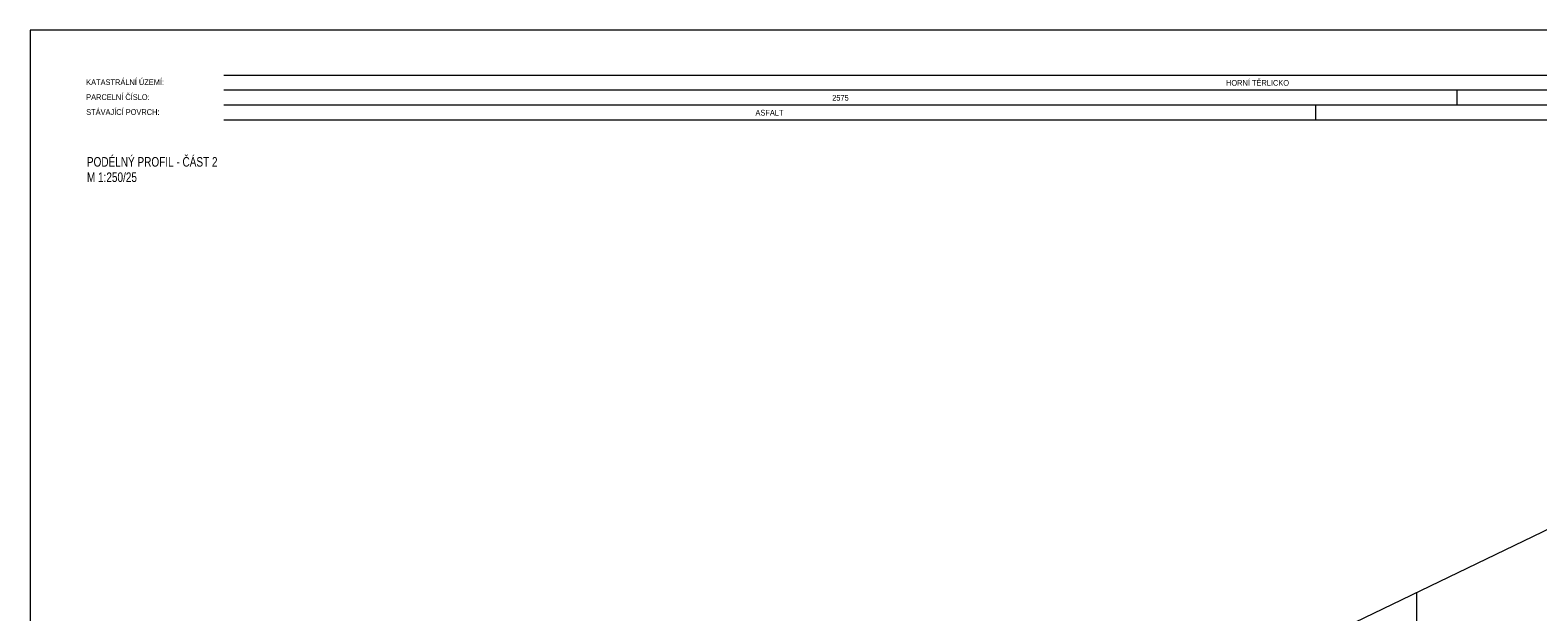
# Model space of a CAD drawing. Header units: metres. Extents: x 8358 to 8621, y -552 to -404.
# Tile 3 of 6: x 8358 to 8490, y -455 to -404. Entities that reach past the tile are written whole.
import ezdxf
from ezdxf.enums import TextEntityAlignment as Align

# ---------------------------------------------------------------- set-up
doc = ezdxf.new("R2010")
doc.units = ezdxf.units.M
doc.header["$MEASUREMENT"] = 0
for name, color, linetype, lineweight in [('1', 7, 'Continuous', 0), ('56', 7, 'Continuous', 0), ('profil_popis', 7, 'Continuous', 0), ('RAMECEK', 7, 'Continuous', 0), ('STANIČENÍ', 1, 'Continuous', 13), ('Vrstva 1', 7, 'Continuous', 0)]:
    doc.layers.add(name, color=color, linetype=linetype, lineweight=lineweight)
doc.styles.add('Style-Arial', font='arial.ttf')

msp = doc.modelspace()

# ---------------------------------------------------------------- linework, layer by layer
at = {"layer": '1', "color": 7, "lineweight": 13, "ltscale": 0.5}
for p, q in [((8555.17, -407.85), (8375.17, -407.85)), ((8555.17, -409.15), (8375.17, -409.15)), ((8555.17, -410.45), (8375.17, -410.45)), ((8555.17, -411.75), (8375.17, -411.75))]:
    msp.add_line(p, q, dxfattribs=at)
at = {"layer": '1', "color": 7, "lineweight": 13}
for p, q in [((8482.54, -410.45), (8482.54, -409.15)), ((8470.25, -411.75), (8470.25, -410.45))]:
    msp.add_line(p, q, dxfattribs=at)
at = {"layer": 'RAMECEK', "ltscale": 0.25, "flags": 128}
msp.add_lwpolyline([(8358.32, -403.91), (8358.32, -552.41), (8620.82, -552.41), (8620.82, -403.91)], close=True, dxfattribs=at)
at = {"layer": 'STANIČENÍ', "color": 1, "lineweight": 13}
for p, q in [((8453.04, -465.38), (8554.47, -416.55)), ((8479.05, -462.86), (8479.05, -452.86))]:
    msp.add_line(p, q, dxfattribs=at)

# ---------------------------------------------------------------- texts
at = {"layer": '56', "color": 7, "lineweight": 0, "style": 'Style-Arial', "width": 0.74}
for s, p in [(' KATASTRÁLNÍ ÚZEMÍ:', (8363.02, -408.19)), (' PARCELNÍ ČÍSLO:', (8363.02, -409.49)), (' STÁVAJÍCÍ POVRCH:', (8363.02, -410.79))]:
    msp.add_text(s, height=0.5, rotation=0, dxfattribs=at).set_placement(p, align=Align.TOP_LEFT)
at = {"layer": 'profil_popis', "color": 1, "style": 'Style-Arial', "width": 0.748}
msp.add_text(' M 1:250/25', height=0.8333, rotation=0, dxfattribs=at).set_placement((8363.02, -416.3), align=Align.TOP_LEFT)
at = {"layer": 'profil_popis', "color": 1, "insert": (8363.02, -414.96), "char_height": 0.8333, "attachment_point": 1, "rotation": 0, "line_spacing_factor": 0.6, "style": 'Style-Arial'}
msp.add_mtext('\\H1x;\\W0.748; PODÉLNÝ PROFIL - ČÁST 2', dxfattribs=at)
at = {"layer": 'Vrstva 1', "color": 7, "linetype": 'Continuous', "lineweight": 13, "style": 'Style-Arial', "width": 0.74}
for s, rotation, p in [('HORNÍ TĚRLICKO', 0, (8465.17, -408.5)), ('2575', 360, (8428.86, -409.8)), ('ASFALT', 0, (8422.68, -411.1))]:
    msp.add_text(s, height=0.5, rotation=rotation, dxfattribs=at).set_placement(p, align=Align.MIDDLE_CENTER)

doc.saveas('drawing.dxf')
